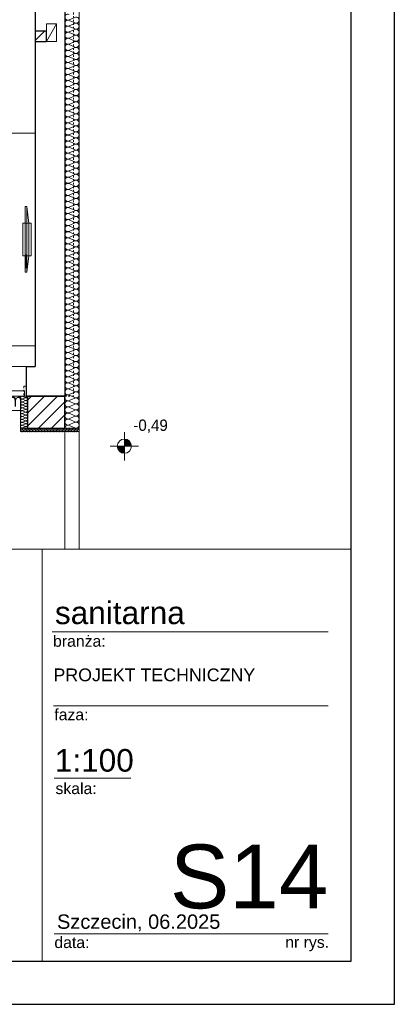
# Model space of a CAD drawing. Extents: x -220425 to -93252, y -20065 to 80294.
# Tile 30 of 103: x -164062 to -158770, y -18591 to -4705. Entities that reach past the tile are written whole.
import ezdxf
from ezdxf.lldxf.tags import DXFTag

# ---------------------------------------------------------------- set-up
doc = ezdxf.new("R2010")
doc.units = 0
doc.header["$MEASUREMENT"] = 0
doc.set_wipeout_variables(frame=1)
doc.linetypes.add('Hidden Line', pattern=[50, 25, -25])
for name, color, linetype in [('#kan_san-op', 34, 'Continuous'), ('_TABELA', 7, 'Continuous'), ('Drzwi ArchiCAD', 7, 'Continuous'), ('IS_Text_Odbiornikow_Therm', 7, 'Continuous')]:
    doc.layers.add(name, color=color, linetype=linetype)
for name, color, linetype, lineweight in [('#ks', 34, 'Continuous', 30), ('Arch schody_Nr_Pióra__21', 7, 'Continuous', 9), ('ARCH TABELA_Nr_Pióra__21', 7, 'Continuous', 9), ('ARCH TABELA_Nr_Pióra__7', 7, 'Continuous', 13), ('Arch wykończenie_Nr_Pióra__46', 5, 'Continuous', 13), ('Arch ściany nośne_Nr_Pióra__21', 7, 'Continuous', 9), ('Arch ściany nośne_Nr_Pióra__27', 7, 'Continuous', 30), ('INWENT RZĘDNE_Nr_Pióra__21', 7, 'Continuous', 9), ('INWENT.ŚCIANY_Nr_Pióra__1', 7, 'Continuous', 25), ('INWENT.ŚCIANY_Nr_Pióra__101', 8, 'Continuous', 13), ('Istniejące kominy_Nr_Pióra__5', 7, 'Continuous', 13), ('PODKŁAD', 252, 'Continuous', 35), ('RAMKA', 255, 'Continuous', 35)]:
    doc.layers.add(name, color=color, linetype=linetype, lineweight=lineweight)
for name, color, linetype, lineweight, true_color in [('Arch ocieplenie_Nr_Pióra__22', 7, 'Continuous', 9, 0x7f7f7f), ('Arch okna_Nr_Pióra__4', 7, 'Continuous', 9, 0x029e21), ('Arch wyposazenie_Nr_Pióra__9', 7, 'Continuous', 13, 0x3dad99)]:
    doc.layers.add(name, color=color, linetype=linetype, lineweight=lineweight, true_color=true_color)
doc.styles.add('GENERATED_STYLE_2', font='txt')
doc.styles.add('GENERATED_STYLE_9', font='arial.ttf')
doc.styles.get("Standard").update_dxf_attribs({"font": 'txt', "bigfont": 'BIGFONT.SHX'})
tags = doc.linetypes.add('SOLID', pattern=[10, 10, 0]).pattern_tags.tags
tags[6:7] = [DXFTag(74, 4), DXFTag(75, 0), DXFTag(340, '0'), DXFTag(46, 0.0), DXFTag(50, 0.0), DXFTag(44, 0.0), DXFTag(45, 0.0)]
tags[4:5] = [DXFTag(74, 4), DXFTag(75, 0), DXFTag(340, '0'), DXFTag(46, 0.0), DXFTag(50, 0.0), DXFTag(44, 0.0), DXFTag(45, 0.0)]
pattern_1 = [(45, (0, 0), (-91.92388, 91.92388), [])]

# ---------------------------------------------------------------- blocks, each defined once
blk = doc.blocks.new('parter')
at = {"layer": 'Arch ściany nośne_Nr_Pióra__21', "linetype": 'Continuous'}
h = blk.add_hatch(dxfattribs=at)
h.set_pattern_fill('Common_Brick', color=252, style=0, pattern_type=2)
h.set_pattern_definition(pattern_1)
h.paths.add_polyline_path([(-163682, -5015), (-163682, -4865), (-163842, -4865), (-163842, -5015)], flags=0)
h = blk.add_hatch(dxfattribs=at)
h.set_pattern_fill('Common_Brick', color=252, style=0, pattern_type=2)
h.set_pattern_definition(pattern_1)
h.paths.add_polyline_path([(-163952, -10015), (-163952, -10465), (-163422, -10465), (-163422, -10015)], flags=0)
at = {"layer": 'INWENT RZĘDNE_Nr_Pióra__21', "linetype": 'Continuous'}
for points in [[(-162583, -10720), (-162483, -10720), (-162491, -10682), (-162512, -10650), (-162545, -10628), (-162583, -10620)], [(-162583, -10720), (-162683, -10720), (-162675, -10759), (-162654, -10791), (-162621, -10813), (-162583, -10820)]]:
    blk.add_hatch(color=252, dxfattribs=at).paths.add_polyline_path(points, flags=0)
at = {"layer": 'Arch ocieplenie_Nr_Pióra__22', "color": 252, "linetype": 'Continuous'}
for p, q in [((-163282, -4673), (-163363, -4708)), ((-163363, -4715), (-163282, -4751)), ((-163282, -4758), (-163363, -4793)), ((-163363, -4800), (-163282, -4836)), ((-163282, -4843), (-163363, -4878)), ((-163363, -4886), (-163282, -4921)), ((-163282, -4928), (-163363, -4964)), ((-163363, -4971), (-163282, -5006)), ((-163282, -5013), (-163363, -5049)), ((-163363, -5056), (-163282, -5092)), ((-163282, -5099), (-163363, -5134)), ((-163363, -5141), (-163282, -5177)), ((-163282, -5184), (-163363, -5219)), ((-163363, -5227), (-163282, -5262)), ((-163282, -5269), (-163363, -5305)), ((-163363, -5312), (-163282, -5347)), ((-163282, -5354), (-163363, -5390)), ((-163363, -5397), (-163282, -5433)), ((-163282, -5440), (-163363, -5475)), ((-163363, -5482), (-163282, -5518)), ((-163282, -5525), (-163363, -5560)), ((-163363, -5568), (-163282, -5603)), ((-163282, -5610), (-163363, -5646)), ((-163363, -5653), (-163282, -5688)), ((-163282, -5695), (-163363, -5731)), ((-163363, -5738), (-163282, -5773)), ((-163282, -5781), (-163363, -5816)), ((-163363, -5823), (-163282, -5859)), ((-163282, -5866), (-163363, -5901)), ((-163363, -5908), (-163282, -5944)), ((-163282, -5951), (-163363, -5987)), ((-163363, -5994), (-163282, -6029)), ((-163282, -6036), (-163363, -6072)), ((-163363, -6079), (-163282, -6114)), ((-163282, -6122), (-163363, -6157)), ((-163363, -6164), (-163282, -6200)), ((-163282, -6207), (-163363, -6242)), ((-163363, -6249), (-163282, -6285)), ((-163282, -6292), (-163363, -6328)), ((-163363, -6335), (-163282, -6370)), ((-163282, -6377), (-163363, -6413)), ((-163363, -6420), (-163282, -6455)), ((-163282, -6463), (-163363, -6498)), ((-163363, -6505), (-163282, -6541)), ((-163282, -6548), (-163363, -6583)), ((-163363, -6590), (-163282, -6626)), ((-163282, -6633), (-163363, -6668)), ((-163363, -6676), (-163282, -6711)), ((-163282, -6718), (-163363, -6754)), ((-163363, -6761), (-163282, -6796)), ((-163282, -6803), (-163363, -6839)), ((-163363, -6846), (-163282, -6882)), ((-163282, -6889), (-163363, -6924)), ((-163363, -6931), (-163282, -6967)), ((-163282, -6974), (-163363, -7009)), ((-163363, -7017), (-163282, -7052)), ((-163282, -7059), (-163363, -7095)), ((-163363, -7102), (-163282, -7137)), ((-163282, -7144), (-163363, -7180)), ((-163363, -7187), (-163282, -7223)), ((-163282, -7230), (-163363, -7265)), ((-163363, -7272), (-163282, -7308)), ((-163282, -7315), (-163363, -7350)), ((-163363, -7358), (-163282, -7393)), ((-163282, -7400), (-163363, -7436)), ((-163363, -7443), (-163282, -7478)), ((-163282, -7485), (-163363, -7521)), ((-163363, -7528), (-163282, -7563)), ((-163282, -7571), (-163363, -7606)), ((-163363, -7613), (-163282, -7649)), ((-163282, -7656), (-163363, -7691)), ((-163363, -7698), (-163282, -7734)), ((-163282, -7741), (-163363, -7777)), ((-163363, -7784), (-163282, -7819)), ((-163282, -7826), (-163363, -7862)), ((-163363, -7869), (-163282, -7904)), ((-163282, -7912), (-163363, -7947)), ((-163363, -7954), (-163282, -7990)), ((-163282, -7997), (-163363, -8032)), ((-163363, -8039), (-163282, -8075)), ((-163282, -8082), (-163363, -8118)), ((-163363, -8125), (-163282, -8160)), ((-163282, -8167), (-163363, -8203)), ((-163363, -8210), (-163282, -8245)), ((-163282, -8253), (-163363, -8288)), ((-163363, -8295), (-163282, -8331)), ((-163282, -8338), (-163363, -8373)), ((-163363, -8380), (-163282, -8416)), ((-163282, -8423), (-163363, -8458)), ((-163363, -8466), (-163282, -8501)), ((-163282, -8508), (-163363, -8544)), ((-163363, -8551), (-163282, -8586)), ((-163282, -8593), (-163363, -8629)), ((-163363, -8636), (-163282, -8672)), ((-163282, -8679), (-163363, -8714)), ((-163363, -8721), (-163282, -8757)), ((-163282, -8764), (-163363, -8799)), ((-163363, -8807), (-163282, -8842)), ((-163282, -8849), (-163363, -8885)), ((-163363, -8892), (-163282, -8927)), ((-163282, -8934), (-163363, -8970)), ((-163363, -8977), (-163282, -9013)), ((-163282, -9020), (-163363, -9055)), ((-163363, -9062), (-163282, -9098)), ((-163282, -9105), (-163363, -9140)), ((-163363, -9148), (-163282, -9183)), ((-163282, -9190), (-163363, -9226)), ((-163363, -9233), (-163282, -9268)), ((-163282, -9275), (-163363, -9311)), ((-163363, -9318), (-163282, -9353)), ((-163282, -9361), (-163363, -9396)), ((-163363, -9403), (-163282, -9439)), ((-163282, -9446), (-163363, -9481)), ((-163363, -9488), (-163282, -9524)), ((-163282, -9531), (-163363, -9567)), ((-163363, -9574), (-163282, -9609)), ((-163282, -9616), (-163363, -9652)), ((-163363, -9659), (-163282, -9694)), ((-163282, -9702), (-163363, -9737)), ((-163363, -9744), (-163282, -9780)), ((-163282, -9787), (-163363, -9822)), ((-163363, -9829), (-163282, -9865)), ((-163282, -9872), (-163363, -9908)), ((-163363, -9915), (-163282, -9950)), ((-163282, -9957), (-163363, -9993)), ((-164023, -10017), (-163982, -10034)), ((-163982, -10037), (-164023, -10054)), ((-164023, -10058), (-163982, -10075)), ((-163982, -10078), (-164023, -10095)), ((-164023, -10099), (-163982, -10116)), ((-163982, -10119), (-164023, -10136)), ((-163363, -10000), (-163282, -10035)), ((-163282, -10043), (-163363, -10078)), ((-163363, -10085), (-163282, -10121)), ((-163282, -10128), (-163363, -10163)), ((-164023, -10140), (-163982, -10157)), ((-163982, -10160), (-164023, -10177)), ((-164023, -10181), (-163982, -10198)), ((-163982, -10201), (-164023, -10218)), ((-164023, -10221), (-163982, -10238)), ((-163982, -10242), (-164023, -10259)), ((-164023, -10262), (-163982, -10279)), ((-163363, -10170), (-163282, -10206)), ((-163282, -10213), (-163363, -10248)), ((-163363, -10256), (-163282, -10291)), ((-163982, -10283), (-164023, -10300)), ((-164023, -10303), (-163982, -10320)), ((-163982, -10324), (-164023, -10341)), ((-164023, -10344), (-163982, -10361)), ((-163982, -10365), (-164023, -10382)), ((-164023, -10385), (-163982, -10402)), ((-163982, -10406), (-164023, -10423)), ((-163282, -10298), (-163363, -10334)), ((-163363, -10341), (-163282, -10376)), ((-163282, -10383), (-163363, -10419)), ((-164051, -10500), (-164043, -10480)), ((-164041, -10480), (-164032, -10500)), ((-164030, -10500), (-164021, -10480)), ((-164023, -10426), (-163982, -10443)), ((-163982, -10446), (-164023, -10463)), ((-164020, -10480), (-164011, -10500)), ((-164009, -10500), (-164000, -10480)), ((-163998, -10480), (-163989, -10500)), ((-163988, -10500), (-163979, -10480)), ((-163977, -10480), (-163968, -10500)), ((-163966, -10500), (-163958, -10480)), ((-163956, -10480), (-163947, -10500)), ((-163945, -10500), (-163936, -10480)), ((-163934, -10480), (-163926, -10500)), ((-163924, -10500), (-163915, -10480)), ((-163913, -10480), (-163904, -10500)), ((-163903, -10500), (-163894, -10480)), ((-163892, -10480), (-163883, -10500)), ((-163881, -10500), (-163872, -10480)), ((-163871, -10480), (-163862, -10500)), ((-163860, -10500), (-163851, -10480)), ((-163849, -10480), (-163840, -10500)), ((-163839, -10500), (-163830, -10480)), ((-163828, -10480), (-163819, -10500)), ((-163817, -10500), (-163809, -10480)), ((-163807, -10480), (-163798, -10500)), ((-163796, -10500), (-163787, -10480)), ((-163785, -10480), (-163777, -10500)), ((-163775, -10500), (-163766, -10480)), ((-163764, -10480), (-163755, -10500)), ((-163754, -10500), (-163745, -10480)), ((-163743, -10480), (-163734, -10500)), ((-163732, -10500), (-163723, -10480)), ((-163722, -10480), (-163713, -10500)), ((-163711, -10500), (-163702, -10480)), ((-163700, -10480), (-163691, -10500)), ((-163690, -10500), (-163681, -10480)), ((-163679, -10480), (-163670, -10500)), ((-163668, -10500), (-163660, -10480)), ((-163658, -10480), (-163649, -10500)), ((-163647, -10500), (-163638, -10480)), ((-163636, -10480), (-163628, -10500)), ((-163626, -10500), (-163617, -10480)), ((-163615, -10480), (-163606, -10500)), ((-163605, -10500), (-163596, -10480)), ((-163594, -10480), (-163585, -10500)), ((-163583, -10500), (-163574, -10480)), ((-163573, -10480), (-163564, -10500)), ((-163562, -10500), (-163553, -10480)), ((-163551, -10480), (-163543, -10500)), ((-163541, -10500), (-163532, -10480)), ((-163530, -10480), (-163521, -10500)), ((-163519, -10500), (-163511, -10480)), ((-163509, -10480), (-163500, -10500)), ((-163498, -10500), (-163489, -10480)), ((-163488, -10480), (-163479, -10500)), ((-163477, -10500), (-163468, -10480)), ((-163466, -10480), (-163457, -10500)), ((-163456, -10500), (-163447, -10480)), ((-163445, -10480), (-163436, -10500)), ((-163434, -10500), (-163425, -10480)), ((-163424, -10480), (-163415, -10500)), ((-163413, -10500), (-163404, -10480)), ((-163402, -10480), (-163394, -10500)), ((-163392, -10500), (-163383, -10480)), ((-163381, -10480), (-163372, -10500)), ((-163370, -10500), (-163362, -10480)), ((-163363, -10426), (-163282, -10462)), ((-163360, -10480), (-163351, -10500)), ((-163349, -10500), (-163340, -10480)), ((-163339, -10480), (-163330, -10500)), ((-163328, -10500), (-163319, -10480)), ((-163317, -10480), (-163308, -10500)), ((-163307, -10500), (-163298, -10480)), ((-163296, -10480), (-163287, -10500)), ((-163285, -10500), (-163276, -10480)), ((-163275, -10480), (-163266, -10500)), ((-163264, -10500), (-163255, -10480)), ((-163253, -10480), (-163245, -10500)), ((-163243, -10500), (-163234, -10480)), ((-163232, -10480), (-163223, -10500))]:
    blk.add_line(p, q, dxfattribs=at)
for centre, major_axis, ratio, start_param, end_param in [((-163380, -4669), (0, -42.6), 0.998042, 2.7288, 6.695979), ((-163380, -4754), (0, -42.6), 0.998042, 2.7288, 6.695979), ((-163265, -4712), (0, -42.6), 0.998042, 5.870392, 9.837571), ((-163380, -4839), (0, -42.6), 0.998042, 2.7288, 6.695979), ((-163265, -4797), (0, -42.6), 0.998042, 5.870392, 9.837571), ((-163265, -4882), (0, -42.6), 0.998042, 5.870392, 9.837571), ((-163380, -4925), (0, -42.6), 0.998042, 2.7288, 6.695979), ((-163380, -5010), (0, -42.6), 0.998042, 2.7288, 6.695979), ((-163265, -4967), (0, -42.6), 0.998042, 5.870392, 9.837571), ((-163380, -5095), (0, -42.6), 0.998042, 2.7288, 6.695979), ((-163380, -5180), (0, -42.6), 0.998042, 2.7288, 6.695979), ((-163265, -5053), (0, -42.6), 0.998042, 5.870392, 9.837571), ((-163265, -5138), (0, -42.6), 0.998042, 5.870392, 9.837571), ((-163380, -5266), (0, -42.6), 0.998042, 2.7288, 6.695979), ((-163265, -5223), (0, -42.6), 0.998042, 5.870392, 9.837571), ((-163265, -5308), (0, -42.6), 0.998042, 5.870392, 9.837571), ((-163380, -5351), (0, -42.6), 0.998042, 2.7288, 6.695979), ((-163380, -5436), (0, -42.6), 0.998042, 2.7288, 6.695979), ((-163265, -5393), (0, -42.6), 0.998042, 5.870392, 9.837571), ((-163380, -5521), (0, -42.6), 0.998042, 2.7288, 6.695979), ((-163265, -5479), (0, -42.6), 0.998042, 5.870392, 9.837571), ((-163265, -5564), (0, -42.6), 0.998042, 5.870392, 9.837571), ((-163380, -5607), (0, -42.6), 0.998042, 2.7288, 6.695979), ((-163380, -5692), (0, -42.6), 0.998042, 2.7288, 6.695979), ((-163265, -5649), (0, -42.6), 0.998042, 5.870392, 9.837571), ((-163265, -5734), (0, -42.6), 0.998042, 5.870392, 9.837571), ((-163380, -5777), (0, -42.6), 0.998042, 2.7288, 6.695979), ((-163380, -5862), (0, -42.6), 0.998042, 2.7288, 6.695979), ((-163265, -5820), (0, -42.6), 0.998042, 5.870392, 9.837571), ((-163380, -5948), (0, -42.6), 0.998042, 2.7288, 6.695979), ((-163265, -5905), (0, -42.6), 0.998042, 5.870392, 9.837571), ((-163265, -5990), (0, -42.6), 0.998042, 5.870392, 9.837571), ((-163380, -6033), (0, -42.6), 0.998042, 2.7288, 6.695979), ((-163380, -6118), (0, -42.6), 0.998042, 2.7288, 6.695979), ((-163265, -6075), (0, -42.6), 0.998042, 5.870392, 9.837571), ((-163380, -6203), (0, -42.6), 0.998042, 2.7288, 6.695979), ((-163380, -6288), (0, -42.6), 0.998042, 2.7288, 6.695979), ((-163265, -6161), (0, -42.6), 0.998042, 5.870392, 9.837571), ((-163265, -6246), (0, -42.6), 0.998042, 5.870392, 9.837571), ((-163380, -6374), (0, -42.6), 0.998042, 2.7288, 6.695979), ((-163265, -6331), (0, -42.6), 0.998042, 5.870392, 9.837571), ((-163265, -6416), (0, -42.6), 0.998042, 5.870392, 9.837571), ((-163380, -6459), (0, -42.6), 0.998042, 2.7288, 6.695979), ((-163380, -6544), (0, -42.6), 0.998042, 2.7288, 6.695979), ((-163265, -6502), (0, -42.6), 0.998042, 5.870392, 9.837571), ((-163380, -6629), (0, -42.6), 0.998042, 2.7288, 6.695979), ((-163265, -6587), (0, -42.6), 0.998042, 5.870392, 9.837571), ((-163265, -6672), (0, -42.6), 0.998042, 5.870392, 9.837571), ((-163380, -6715), (0, -42.6), 0.998042, 2.7288, 6.695979), ((-163380, -6800), (0, -42.6), 0.998042, 2.7288, 6.695979), ((-163265, -6757), (0, -42.6), 0.998042, 5.870392, 9.837571), ((-163265, -6843), (0, -42.6), 0.998042, 5.870392, 9.837571), ((-163380, -6885), (0, -42.6), 0.998042, 2.7288, 6.695979), ((-163380, -6970), (0, -42.6), 0.998042, 2.7288, 6.695979), ((-163265, -6928), (0, -42.6), 0.998042, 5.870392, 9.837571), ((-163380, -7056), (0, -42.6), 0.998042, 2.7288, 6.695979), ((-163265, -7013), (0, -42.6), 0.998042, 5.870392, 9.837571), ((-163265, -7098), (0, -42.6), 0.998042, 5.870392, 9.837571), ((-163380, -7141), (0, -42.6), 0.998042, 2.7288, 6.695979), ((-163380, -7226), (0, -42.6), 0.998042, 2.7288, 6.695979), ((-163265, -7183), (0, -42.6), 0.998042, 5.870392, 9.837571), ((-163380, -7311), (0, -42.6), 0.998042, 2.7288, 6.695979), ((-163380, -7397), (0, -42.6), 0.998042, 2.7288, 6.695979), ((-163265, -7269), (0, -42.6), 0.998042, 5.870392, 9.837571), ((-163265, -7354), (0, -42.6), 0.998042, 5.870392, 9.837571), ((-163380, -7482), (0, -42.6), 0.998042, 2.7288, 6.695979), ((-163265, -7439), (0, -42.6), 0.998042, 5.870392, 9.837571), ((-163265, -7524), (0, -42.6), 0.998042, 5.870392, 9.837571), ((-163380, -7567), (0, -42.6), 0.998042, 2.7288, 6.695979), ((-163380, -7652), (0, -42.6), 0.998042, 2.7288, 6.695979), ((-163265, -7610), (0, -42.6), 0.998042, 5.870392, 9.837571), ((-163380, -7738), (0, -42.6), 0.998042, 2.7288, 6.695979), ((-163380, -7823), (0, -42.6), 0.998042, 2.7288, 6.695979), ((-163265, -7695), (0, -42.6), 0.998042, 5.870392, 9.837571), ((-163265, -7780), (0, -42.6), 0.998042, 5.870392, 9.837571), ((-163380, -7908), (0, -42.6), 0.998042, 2.7288, 6.695979), ((-163265, -7865), (0, -42.6), 0.998042, 5.870392, 9.837571), ((-163265, -7951), (0, -42.6), 0.998042, 5.870392, 9.837571), ((-163380, -7993), (0, -42.6), 0.998042, 2.7288, 6.695979), ((-163380, -8078), (0, -42.6), 0.998042, 2.7288, 6.695979), ((-163265, -8036), (0, -42.6), 0.998042, 5.870392, 9.837571), ((-163380, -8164), (0, -42.6), 0.998042, 2.7288, 6.695979), ((-163265, -8121), (0, -42.6), 0.998042, 5.870392, 9.837571), ((-163265, -8206), (0, -42.6), 0.998042, 5.870392, 9.837571), ((-163380, -8249), (0, -42.6), 0.998042, 2.7288, 6.695979), ((-163380, -8334), (0, -42.6), 0.998042, 2.7288, 6.695979), ((-163265, -8292), (0, -42.6), 0.998042, 5.870392, 9.837571), ((-163265, -8377), (0, -42.6), 0.998042, 5.870392, 9.837571), ((-163380, -8419), (0, -42.6), 0.998042, 2.7288, 6.695979), ((-163380, -8505), (0, -42.6), 0.998042, 2.7288, 6.695979), ((-163265, -8462), (0, -42.6), 0.998042, 5.870392, 9.837571), ((-163380, -8590), (0, -42.6), 0.998042, 2.7288, 6.695979), ((-163265, -8547), (0, -42.6), 0.998042, 5.870392, 9.837571), ((-163265, -8633), (0, -42.6), 0.998042, 5.870392, 9.837571), ((-163380, -8675), (0, -42.6), 0.998042, 2.7288, 6.695979), ((-163380, -8760), (0, -42.6), 0.998042, 2.7288, 6.695979), ((-163265, -8718), (0, -42.6), 0.998042, 5.870392, 9.837571), ((-163380, -8846), (0, -42.6), 0.998042, 2.7288, 6.695979), ((-163380, -8931), (0, -42.6), 0.998042, 2.7288, 6.695979), ((-163265, -8803), (0, -42.6), 0.998042, 5.870392, 9.837571), ((-163265, -8888), (0, -42.6), 0.998042, 5.870392, 9.837571), ((-163380, -9016), (0, -42.6), 0.998042, 2.7288, 6.695979), ((-163265, -8973), (0, -42.6), 0.998042, 5.870392, 9.837571), ((-163265, -9059), (0, -42.6), 0.998042, 5.870392, 9.837571), ((-163380, -9101), (0, -42.6), 0.998042, 2.7288, 6.695979), ((-163380, -9187), (0, -42.6), 0.998042, 2.7288, 6.695979), ((-163265, -9144), (0, -42.6), 0.998042, 5.870392, 9.837571), ((-163380, -9272), (0, -42.6), 0.998042, 2.7288, 6.695979), ((-163265, -9229), (0, -42.6), 0.998042, 5.870392, 9.837571), ((-163265, -9314), (0, -42.6), 0.998042, 5.870392, 9.837571), ((-163380, -9357), (0, -42.6), 0.998042, 2.7288, 6.695979), ((-163380, -9442), (0, -42.6), 0.998042, 2.7288, 6.695979), ((-163265, -9400), (0, -42.6), 0.998042, 5.870392, 9.837571), ((-163265, -9485), (0, -42.6), 0.998042, 5.870392, 9.837571), ((-163380, -9528), (0, -42.6), 0.998042, 2.7288, 6.695979), ((-163380, -9613), (0, -42.6), 0.998042, 2.7288, 6.695979), ((-163265, -9570), (0, -42.6), 0.998042, 5.870392, 9.837571), ((-163380, -9698), (0, -42.6), 0.998042, 2.7288, 6.695979), ((-163265, -9655), (0, -42.6), 0.998042, 5.870392, 9.837571), ((-163265, -9741), (0, -42.6), 0.998042, 5.870392, 9.837571), ((-163380, -9783), (0, -42.6), 0.998042, 2.7288, 6.695979), ((-163380, -9868), (0, -42.6), 0.998042, 2.7288, 6.695979), ((-163265, -9826), (0, -42.6), 0.998042, 5.870392, 9.837571), ((-163380, -9954), (0, -42.6), 0.998042, 2.7288, 6.695979), ((-163380, -10039), (0, -42.6), 0.998042, 2.7288, 6.695979), ((-163265, -9911), (0, -42.6), 0.998042, 5.870392, 9.837571), ((-163265, -9996), (0, -42.6), 0.998042, 5.870392, 9.837571), ((-164031, -10036), (21.3, 0), 0.961761, 1.158003, 5.125183), ((-164031, -10077), (21.3, 0), 0.961761, 1.158003, 5.125183), ((-164031, -10117), (21.3, 0), 0.961761, 1.158003, 5.125183), ((-164031, -10158), (21.3, 0), 0.961761, 1.158003, 5.125183), ((-163974, -10015), (21.3, 0), 0.961761, 4.299596, 6.283185), ((-163974, -10056), (21.3, 0), 0.961761, 4.299595, 8.266774), ((-163974, -10097), (21.3, 0), 0.961761, 4.299595, 8.266774), ((-163974, -10138), (21.3, 0), 0.961761, 4.299595, 8.266774), ((-163380, -10124), (0, -42.6), 0.998042, 2.7288, 6.695979), ((-163265, -10082), (0, -42.6), 0.998042, 5.870392, 9.837571), ((-163265, -10167), (0, -42.6), 0.998042, 5.870392, 9.837571), ((-164031, -10199), (21.3, 0), 0.961761, 1.158003, 5.125183), ((-164031, -10240), (21.3, 0), 0.961761, 1.158003, 5.125183), ((-164031, -10281), (21.3, 0), 0.961761, 1.158003, 5.125183), ((-163974, -10179), (21.3, 0), 0.961761, 4.299595, 8.266774), ((-163974, -10220), (21.3, 0), 0.961761, 4.299595, 8.266774), ((-163974, -10261), (21.3, 0), 0.961761, 4.299595, 8.266774), ((-163380, -10209), (0, -42.6), 0.998042, 2.7288, 6.695979), ((-163380, -10295), (0, -42.6), 0.998042, 2.7288, 6.695979), ((-163265, -10252), (0, -42.6), 0.998042, 5.870392, 9.837571), ((-164031, -10322), (21.3, 0), 0.961761, 1.158003, 5.125183), ((-164031, -10363), (21.3, 0), 0.961761, 1.158003, 5.125183), ((-164031, -10404), (21.3, 0), 0.961761, 1.158003, 5.125183), ((-163974, -10302), (21.3, 0), 0.961761, 4.299595, 8.266774), ((-163974, -10342), (21.3, 0), 0.961761, 4.299595, 8.266774), ((-163974, -10383), (21.3, 0), 0.961761, 4.299595, 8.266774), ((-163974, -10424), (21.3, 0), 0.961761, 4.299595, 8.266774), ((-163380, -10380), (0, -42.6), 0.998042, 2.7288, 6.695979), ((-163265, -10337), (0, -42.6), 0.998042, 5.870392, 9.837571), ((-163265, -10423), (0, -42.6), 0.998042, 5.870392, 9.837571), ((-164031, -10445), (21.3, 0), 0.961761, 1.158003, 5.125183), ((-164042, -10505), (10.6, 0), 0.999328, 2.728799, 6.695979), ((-164052, -10476), (10.6, 0), 0.999328, 5.870392, 7.853982), ((-164031, -10476), (10.6, 0), 0.999328, 5.870392, 9.837571), ((-164020, -10505), (10.6, 0), 0.999328, 2.728799, 6.695979), ((-164010, -10476), (10.6, 0), 0.999328, 5.870392, 9.837571), ((-163999, -10505), (10.6, 0), 0.999328, 2.728799, 6.695979), ((-163989, -10476), (10.6, 0), 0.999328, 5.870392, 9.837571), ((-163978, -10505), (10.6, 0), 0.999328, 2.728799, 6.695979), ((-163974, -10465), (21.3, 0), 0.961761, 0, 1.983589), ((-163967, -10476), (10.6, 0), 0.999328, 5.870392, 9.837571), ((-163957, -10505), (10.6, 0), 0.999328, 2.728799, 6.695979), ((-163946, -10476), (10.6, 0), 0.999328, 5.870392, 9.837571), ((-163935, -10505), (10.6, 0), 0.999328, 2.728799, 6.695979), ((-163925, -10476), (10.6, 0), 0.999328, 5.870392, 9.837571), ((-163914, -10505), (10.6, 0), 0.999328, 2.728799, 6.695979), ((-163903, -10476), (10.6, 0), 0.999328, 5.870392, 9.837571), ((-163893, -10505), (10.6, 0), 0.999328, 2.728799, 6.695979), ((-163882, -10476), (10.6, 0), 0.999328, 5.870392, 9.837571), ((-163871, -10505), (10.6, 0), 0.999328, 2.728799, 6.695979), ((-163861, -10476), (10.6, 0), 0.999328, 5.870392, 9.837571), ((-163850, -10505), (10.6, 0), 0.999328, 2.728799, 6.695979), ((-163840, -10476), (10.6, 0), 0.999328, 5.870392, 9.837571), ((-163829, -10505), (10.6, 0), 0.999328, 2.728799, 6.695979), ((-163818, -10476), (10.6, 0), 0.999328, 5.870392, 9.837571), ((-163808, -10505), (10.6, 0), 0.999328, 2.728799, 6.695979), ((-163797, -10476), (10.6, 0), 0.999328, 5.870392, 9.837571), ((-163786, -10505), (10.6, 0), 0.999328, 2.728799, 6.695979), ((-163776, -10476), (10.6, 0), 0.999328, 5.870392, 9.837571), ((-163765, -10505), (10.6, 0), 0.999328, 2.728799, 6.695979), ((-163754, -10476), (10.6, 0), 0.999328, 5.870392, 9.837571), ((-163744, -10505), (10.6, 0), 0.999328, 2.728799, 6.695979), ((-163733, -10476), (10.6, 0), 0.999328, 5.870392, 9.837571), ((-163723, -10505), (10.6, 0), 0.999328, 2.728799, 6.695979), ((-163712, -10476), (10.6, 0), 0.999328, 5.870392, 9.837571), ((-163701, -10505), (10.6, 0), 0.999328, 2.728799, 6.695979), ((-163691, -10476), (10.6, 0), 0.999328, 5.870392, 9.837571), ((-163680, -10505), (10.6, 0), 0.999328, 2.728799, 6.695979), ((-163669, -10476), (10.6, 0), 0.999328, 5.870392, 9.837571), ((-163659, -10505), (10.6, 0), 0.999328, 2.728799, 6.695979), ((-163648, -10476), (10.6, 0), 0.999328, 5.870392, 9.837571), ((-163637, -10505), (10.6, 0), 0.999328, 2.728799, 6.695979), ((-163627, -10476), (10.6, 0), 0.999328, 5.870392, 9.837571), ((-163616, -10505), (10.6, 0), 0.999328, 2.728799, 6.695979), ((-163605, -10476), (10.6, 0), 0.999328, 5.870392, 9.837571), ((-163595, -10505), (10.6, 0), 0.999328, 2.728799, 6.695979), ((-163584, -10476), (10.6, 0), 0.999328, 5.870392, 9.837571), ((-163574, -10505), (10.6, 0), 0.999328, 2.728799, 6.695979), ((-163563, -10476), (10.6, 0), 0.999328, 5.870392, 9.837571), ((-163552, -10505), (10.6, 0), 0.999328, 2.728799, 6.695979), ((-163542, -10476), (10.6, 0), 0.999328, 5.870392, 9.837571), ((-163531, -10505), (10.6, 0), 0.999328, 2.728799, 6.695979), ((-163520, -10476), (10.6, 0), 0.999328, 5.870392, 9.837571), ((-163510, -10505), (10.6, 0), 0.999328, 2.728799, 6.695979), ((-163499, -10476), (10.6, 0), 0.999328, 5.870392, 9.837571), ((-163488, -10505), (10.6, 0), 0.999328, 2.728799, 6.695979), ((-163478, -10476), (10.6, 0), 0.999328, 5.870392, 9.837571), ((-163467, -10505), (10.6, 0), 0.999328, 2.728799, 6.695979), ((-163456, -10476), (10.6, 0), 0.999328, 5.870392, 9.837571), ((-163446, -10505), (10.6, 0), 0.999328, 2.728799, 6.695979), ((-163435, -10476), (10.6, 0), 0.999328, 5.870392, 9.837571), ((-163425, -10505), (10.6, 0), 0.999328, 2.728799, 6.695979), ((-163414, -10476), (10.6, 0), 0.999328, 5.870392, 9.837571), ((-163380, -10465), (0, -42.6), 0.998042, 2.7288, 4.712389), ((-163403, -10505), (10.6, 0), 0.999328, 2.728799, 6.695979), ((-163393, -10476), (10.6, 0), 0.999328, 5.870392, 9.837571), ((-163382, -10505), (10.6, 0), 0.999328, 2.728799, 6.695979), ((-163371, -10476), (10.6, 0), 0.999328, 5.870392, 9.837571), ((-163361, -10505), (10.6, 0), 0.999328, 2.728799, 6.695979), ((-163350, -10476), (10.6, 0), 0.999328, 5.870392, 9.837571), ((-163339, -10505), (10.6, 0), 0.999328, 2.728799, 6.695979), ((-163329, -10476), (10.6, 0), 0.999328, 5.870392, 9.837571), ((-163318, -10505), (10.6, 0), 0.999328, 2.728799, 6.695979), ((-163308, -10476), (10.6, 0), 0.999328, 5.870392, 9.837571), ((-163297, -10505), (10.6, 0), 0.999328, 2.728799, 6.695979), ((-163286, -10476), (10.6, 0), 0.999328, 5.870392, 9.837571), ((-163276, -10505), (10.6, 0), 0.999328, 2.728799, 6.695979), ((-163265, -10476), (10.6, 0), 0.999328, 5.870392, 9.837571), ((-163254, -10505), (10.6, 0), 0.999328, 2.728799, 6.695979), ((-163244, -10476), (10.6, 0), 0.999328, 5.870392, 9.837571), ((-163233, -10505), (10.6, 0), 0.999328, 2.728799, 6.695979), ((-163222, -10476), (10.6, 0), 0.999328, 1.570796, 3.554385)]:
    blk.add_ellipse(centre, major_axis=major_axis, ratio=ratio, start_param=start_param, end_param=end_param, dxfattribs=at)
at = {"layer": 'Arch okna_Nr_Pióra__4', "color": 252, "linetype": 'Continuous'}
for p, q in [((-166432, -9595), (-163972, -9595)), ((-166432, -9940), (-163992, -9940)), ((-163992, -10015), (-163992, -9940)), ((-166432, -10015), (-163992, -10015)), ((-166392, -10215), (-164052, -10215))]:
    blk.add_line(p, q, dxfattribs=at)
at = {"layer": 'Arch schody_Nr_Pióra__21', "color": 252, "linetype": 'Continuous'}
for p, q in [((-163422, -10515), (-163422, -17665)), ((-163222, -10515), (-163222, -17865)), ((-167852, -17665), (-163422, -17665)), ((-167852, -17865), (-163222, -17865))]:
    blk.add_line(p, q, dxfattribs=at)
at = {"layer": 'Arch wykończenie_Nr_Pióra__46', "color": 252, "linetype": 'Continuous'}
for p, q in [((-163222, -3305), (-163222, -10515)), ((-164052, -10515), (-164052, -10015)), ((-163222, -10515), (-164052, -10515))]:
    blk.add_line(p, q, dxfattribs=at)
at = {"layer": 'Arch wyposazenie_Nr_Pióra__9', "color": 252, "linetype": 'Continuous'}
for p, q in [((-164182, -6305), (-163842, -6305)), ((-163842, -6305), (-163842, -9305)), ((-163960, -7342), (-163985, -7342)), ((-163985, -7342), (-163985, -8268)), ((-163935, -7574), (-163960, -7342)), ((-163960, -7342), (-163960, -8268)), ((-163902, -7574), (-164018, -7574)), ((-164018, -7574), (-164018, -8037)), ((-163935, -8037), (-163935, -7574)), ((-163902, -8037), (-163902, -7574)), ((-164018, -8037), (-163902, -8037)), ((-163975, -8052), (-163975, -8021)), ((-163975, -8021), (-163969, -8021)), ((-163969, -8052), (-163975, -8052)), ((-163969, -8021), (-163969, -8052)), ((-163960, -8268), (-163935, -8037)), ((-163975, -8067), (-163969, -8067)), ((-163975, -8129), (-163975, -8067)), ((-163969, -8129), (-163975, -8129)), ((-163975, -8206), (-163975, -8145)), ((-163975, -8145), (-163969, -8145)), ((-163969, -8067), (-163969, -8129)), ((-163969, -8145), (-163969, -8206)), ((-163985, -8268), (-163960, -8268)), ((-163969, -8206), (-163975, -8206)), ((-163842, -9305), (-164182, -9305))]:
    blk.add_line(p, q, dxfattribs=at)
at = {"layer": 'Arch ściany nośne_Nr_Pióra__27', "color": 252, "linetype": 'Continuous'}
for p, q in [((-163842, -4865), (-163842, -5015)), ((-163682, -4865), (-163842, -4865)), ((-163682, -5015), (-163682, -4865)), ((-163842, -5015), (-163682, -5015)), ((-163422, -10015), (-163952, -10015)), ((-163952, -10015), (-163952, -10465)), ((-163422, -10465), (-163422, -10015)), ((-163952, -10465), (-163422, -10465))]:
    blk.add_line(p, q, dxfattribs=at)
at = {"layer": 'INWENT RZĘDNE_Nr_Pióra__21', "color": 252, "linetype": 'Continuous'}
for p, q in [((-162583, -10920), (-162583, -10520)), ((-162783, -10720), (-162383, -10720))]:
    blk.add_line(p, q, dxfattribs=at)
blk.add_circle((-162583, -10720), 100, dxfattribs=at)
at = {"layer": 'INWENT.ŚCIANY_Nr_Pióra__1', "color": 252, "linetype": 'Continuous'}
for p, q in [((-163422, -3355), (-163422, -10015)), ((-163842, -3945), (-163842, -9595)), ((-163972, -9595), (-163972, -10015)), ((-163972, -9595), (-163842, -9595)), ((-163972, -10015), (-163422, -10015))]:
    blk.add_line(p, q, dxfattribs=at)
at = {"layer": 'INWENT.ŚCIANY_Nr_Pióra__101', "color": 252, "linetype": 'Hidden Line'}
for p, q in [((-163302, 2645), (-163302, -10015)), ((-164002, -9875), (-163972, -9875)), ((-164002, -9875), (-164002, -10015)), ((-164002, -10015), (-163972, -10015)), ((-163302, -10015), (-163422, -10015))]:
    blk.add_line(p, q, dxfattribs=at)
at = {"layer": 'Istniejące kominy_Nr_Pióra__5', "color": 252, "linetype": 'Continuous'}
for p, q in [((-163542, -4765), (-163682, -4765)), ((-163682, -5015), (-163542, -4765)), ((-163682, -5015), (-163682, -4765)), ((-163542, -5015), (-163542, -4765)), ((-163682, -4865), (-163842, -4865)), ((-163682, -5015), (-163842, -5015)), ((-163542, -5015), (-163682, -5015))]:
    blk.add_line(p, q, dxfattribs=at)
at = {"layer": 'INWENT RZĘDNE_Nr_Pióra__21', "color": 252, "insert": (-162457, -10534), "char_height": 160, "attachment_point": 7, "style": 'GENERATED_STYLE_2'}
blk.add_mtext('{-0,49}', dxfattribs=at)
blk = doc.blocks.new('A$C382C6C0C')
at = {"layer": '#ks', "color": 7, "lineweight": -3}
for p, q in [((3951.5, -2909), (3951.5, 61)), ((3890.5, -2848), (3890.5, 0)), ((0, -2848), (3890.5, -2848)), ((-248.5, -2909), (3951.5, -2909))]:
    blk.add_line(p, q, dxfattribs=at)
blk = doc.blocks.new('A$C689C700D')
at = {"layer": '#ks', "color": 1, "lineweight": 35, "xscale": 10, "yscale": 10, "zscale": 10}
blk.add_blockref('A$C382C6C0C', (-37653, 28364), dxfattribs=at)
blk = doc.blocks.new('A$C68A3096F')
at = {"layer": 'RAMKA'}
blk.add_blockref('A$C689C700D', (2590, 0), dxfattribs=at)

msp = doc.modelspace()

# ---------------------------------------------------------------- block references
at = {"layer": 'PODKŁAD'}
msp.add_blockref('parter', (0, 0), dxfattribs=at)
msp.add_blockref('parter', (0, 0), dxfattribs=at)

# ---------------------------------------------------------------- texts
at = {"layer": 'IS_Text_Odbiornikow_Therm', "color": 18, "linetype": 'SOLID', "ltscale": 10, "true_color": 0x000000, "insert": (-165068, -10165), "char_height": 180, "attachment_point": 7}
msp.add_mtext('\\fArial|b0|i0;1200 mm', dxfattribs=at)

# ---------------------------------------------------------------- next in the draw order: wipeouts: each hides what was drawn before it
msp.add_wipeout([(-176880, -12170), (-159380, -12170), (-159380, -17981), (-176880, -17981)]).dxf.layer = 'Drzwi ArchiCAD'

# ---------------------------------------------------------------- next in the draw order: linework, layer by layer
at = {"layer": 'ARCH TABELA_Nr_Pióra__21', "linetype": 'Continuous'}
for p, q in [((-176880, -12170), (-159380, -12170)), ((-163742, -12170), (-163742, -17981)), ((-159380, -12170), (-159380, -17981)), ((-163603, -13340), (-159703, -13340)), ((-163585, -14380), (-159703, -14380)), ((-163573, -15403), (-162494, -15403)), ((-163573, -17599), (-161292, -17599)), ((-161292, -17599), (-159703, -17599)), ((-159380, -17981), (-171987, -17981))]:
    msp.add_line(p, q, dxfattribs=at)

# ---------------------------------------------------------------- next in the draw order: texts
at = {"layer": 'ARCH TABELA_Nr_Pióra__7', "linetype": 'Continuous', "style": 'GENERATED_STYLE_9'}
for s, insert, char_height, attachment_point in [('sanitarna', (-163564, -12910), 319.2, 1), ('{branża:}', (-163591, -13389), 159.6, 1), ('{faza:}', (-163573, -14425), 159.6, 1), ('{1:100}', (-163566, -14991), 319.2, 1), ('{skala:}', (-163556, -15467), 159.6, 1), ('S14', (-159703, -16338), 900, 3), ('Szczecin, 06.2025', (-163535, -17324), 202.13, 1), ('{data:}', (-163572, -17638), 159.6, 1), ('{nr rys.}', (-160311, -17635), 159.6, 1)]:
    msp.add_mtext(s, dxfattribs=dict(at, insert=insert, char_height=char_height, attachment_point=attachment_point))

# ---------------------------------------------------------------- next in the draw order: wipeouts: each hides what was drawn before it
at = {"ltscale": 10}
msp.add_wipeout([(-200770, 11109), (-158770, 11109), (-159380, 10499), (-198285, 10499), (-198285, -17981), (-159380, -17981), (-158770, -18591), (-200770, -18591)], dxfattribs=at).dxf.layer = '#kan_san-op'

# ---------------------------------------------------------------- next in the draw order: block references
at = {"layer": '_TABELA', "color": 7}
msp.add_blockref('A$C68A3096F', (-163222, -17865), dxfattribs=at)

# ---------------------------------------------------------------- next in the draw order: texts
at = {"layer": 'ARCH TABELA_Nr_Pióra__7', "linetype": 'Continuous', "insert": (-163585, -13855), "char_height": 180, "attachment_point": 1, "line_spacing_factor": 0.923713, "style": 'GENERATED_STYLE_9'}
msp.add_mtext('PROJEKT TECHNICZNY', dxfattribs=at)

doc.saveas('drawing.dxf')
